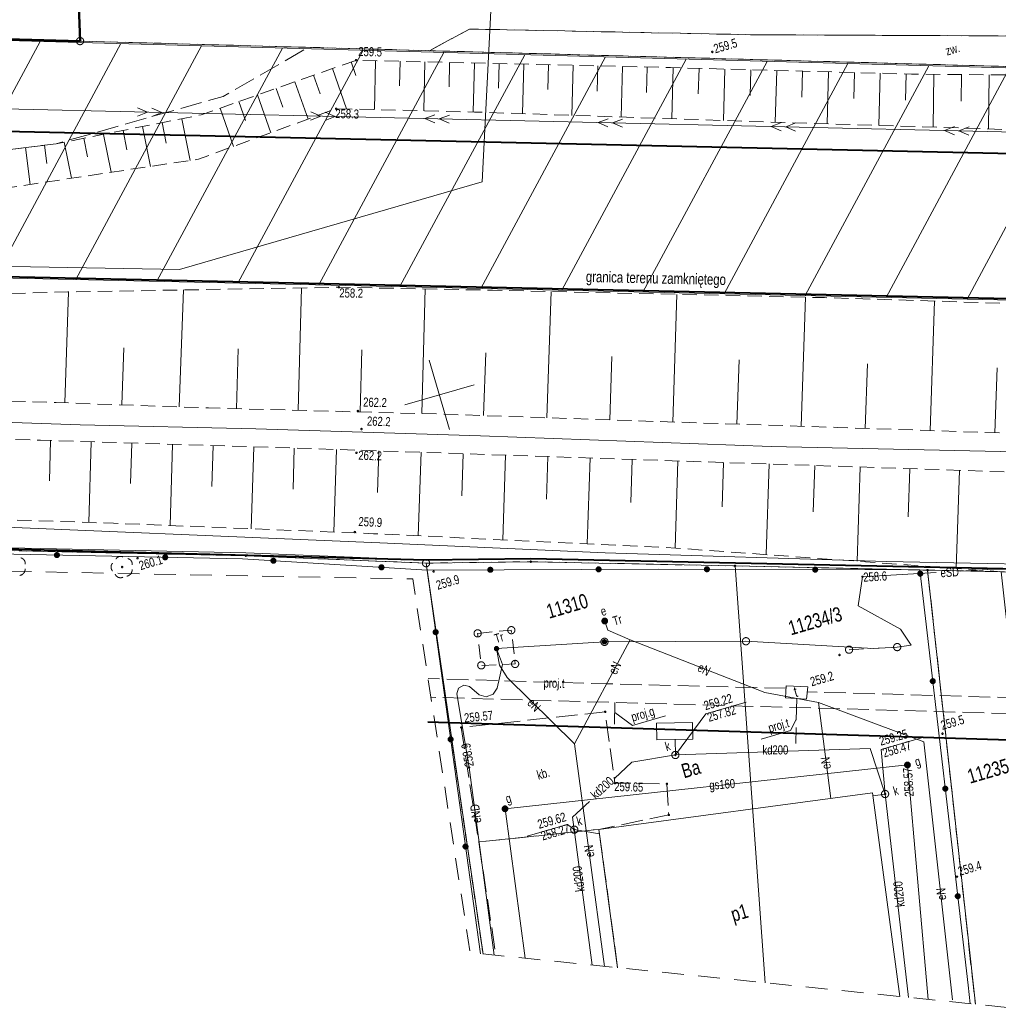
# Model space of a CAD drawing. Header units: millimetres. Extents: x -105537 to 2299296, y -162842 to 175608.
# Tile 28 of 42: x 68171 to 135949, y -88337 to -20116. Entities that reach past the tile are written whole.
import ezdxf
from ezdxf.xclip import XClip

# ---------------------------------------------------------------- set-up
doc = ezdxf.new("R2010")
doc.units = ezdxf.units.MM
doc.header["$MEASUREMENT"] = 0
doc.header["$XCLIPFRAME"] = 0
for name, pattern in [('1', [1500, 1000, -500]), ('1053', [2000, 1500, -500]), ('1054', [2000, 1500, -500]), ('2', [2000, 1500, -500]), ('2216', [2500, 1500, -1000]), ('2217', [2000, 1500, -500]), ('2218', [1000, 500, -500]), ('3820', [1500, 1000, -500])]:
    doc.linetypes.add(name, pattern=pattern)
doc.layers.add('A__!REF_RYSUNKI', color=7, linetype='Continuous')
for name, color, linetype, lineweight, true_color in [('A_TER_GRANICA_Nr_pióra__221', 7, 'Continuous', 50, 0xbcc01d), ('PZT_MPZP_Nr_pióra__226', 7, 'Continuous', 40, 0x59c9ff), ('Wadowice Wałowa mdcp500_2_teren_zamkniety_Nr_pióra__9', 7, 'Continuous', 18, 0xaaaaaa)]:
    doc.layers.add(name, color=color, linetype=linetype, lineweight=lineweight, true_color=true_color)
for name, color, linetype, lineweight in [('Skanowanie 2025-8-6 (1_19_18)_6_0_Nr_pióra__1', 7, 'Continuous', 13), ('Wadowice Wałowa mdcp500_2_EGB_Budynek_Nr_pióra__7', 7, 'Continuous', 18), ('Wadowice Wałowa mdcp500_2_EGB_DzialkaEwidencyjna_Nr_pióra__3', 3, 'Continuous', 18), ('Wadowice Wałowa mdcp500_2_EGB_KonturKlasyfikacyjny_Nr_pióra__86', 86, 'Continuous', 18), ('Wadowice Wałowa mdcp500_2_EGB_KonturUzytkuGruntowego_Nr_pióra__3', 3, 'Continuous', 18), ('Wadowice Wałowa mdcp500_2_EGB_PunktGraniczny_Nr_pióra__3', 3, 'Continuous', 18), ('Wadowice Wałowa mdcp500_2_GES_InneUrzadzeniaTowarzyszace_Nr_pióra__34', 34, 'Continuous', 18), ('Wadowice Wałowa mdcp500_2_GES_InneUrzadzeniaTowarzyszace_Nr_pióra__7', 7, 'Continuous', 18), ('Wadowice Wałowa mdcp500_2_GES_PrzewodElektroenergetyczny_Nr_pióra__1', 1, 'Continuous', 18), ('Wadowice Wałowa mdcp500_2_GES_PrzewodGazowy_Nr_pióra__56', 56, 'Continuous', 18), ('Wadowice Wałowa mdcp500_2_GES_PrzewodKanalizacyjny_Nr_pióra__34', 34, 'Continuous', 18), ('Wadowice Wałowa mdcp500_2_GES_PrzewodTelekomunikacyjny_Nr_pióra__30', 30, 'Continuous', 18), ('Wadowice Wałowa mdcp500_2_GES_Rzedna_Nr_pióra__1', 1, 'Continuous', 18), ('Wadowice Wałowa mdcp500_2_GES_Rzedna_Nr_pióra__34', 34, 'Continuous', 18), ('Wadowice Wałowa mdcp500_2_GES_Rzedna_Nr_pióra__56', 56, 'Continuous', 18), ('Wadowice Wałowa mdcp500_2_GES_UrzadzeniaSiecElektroenerge_Nr_pióra__1', 1, 'Continuous', 18), ('Wadowice Wałowa mdcp500_2_GES_UrzadzeniaSiecGazowa_Nr_pióra__56', 56, 'Continuous', 18), ('Wadowice Wałowa mdcp500_2_GES_UrzadzeniaSiecKanalizacyjna_Nr_pióra__34', 34, 'Continuous', 18), ('Wadowice Wałowa mdcp500_2_linie_mpzp_Nr_pióra__135', 135, 'Continuous', 18), ('Wadowice Wałowa mdcp500_2_OT_Komunikacja_Nr_pióra__7', 7, 'Continuous', 18), ('Wadowice Wałowa mdcp500_2_OT_Ogrodzenia_Nr_pióra__7', 7, 'Continuous', 18), ('Wadowice Wałowa mdcp500_2_OT_Rzedna_Nr_pióra__7', 7, 'Continuous', 18), ('Wadowice Wałowa mdcp500_2_OT_Skarpa_Nr_pióra__7', 7, 'Continuous', 18), ('Wadowice Wałowa mdcp500_2_OT_ZagospodarowanieTerenu_Nr_pióra__3', 3, 'Continuous', 18), ('Wadowice Wałowa mdcp500_2_siatka_Nr_pióra__7', 7, 'Continuous', 18), ('Wadowice Wałowa mdcp500_2_zakres_mapy_Nr_pióra__178', 178, 'Continuous', 18), ('Wadowice Wałowa mdcp500_2_zakres_pomiaru_Nr_pióra__6', 6, 'Continuous', 18)]:
    doc.layers.add(name, color=color, linetype=linetype, lineweight=lineweight)
doc.styles.add('STYL_AUTOMATYCZNY_7', font='arial.ttf', dxfattribs={"width": 0.75})
doc.linetypes.add('Linia zabudowy - nieprzekraczalna I WSC', pattern='A,0,[2,PAB.6.2 PROJEKT ZAGOSPODAROWANIA TERENU1.Shx,S=23.809524,R=0,X=0,Y=0.361417],-3000,0', length=3000)
picture_1 = doc.add_image_def('image3.tif', size_in_pixel=(927, 1028))

# ---------------------------------------------------------------- blocks, each defined once
blk = doc.blocks.new('Rysunek_3_6', base_point=(74918, -11386))
at = {"layer": 'Skanowanie 2025-8-6 (1_19_18)_6_0_Nr_pióra__1', "color": 7, "lineweight": 13}
image = blk.add_image(picture_1, insert=(19202, -83941), size_in_units=(39240, 43516), rotation=-73.75853, dxfattribs=at)
image.set_boundary_path([(-0.5, -0.5), (926.5, 1027.5)])
blk = doc.blocks.new('Rysunek_4_2', base_point=(-5551989123, -7375062639))
at = {"layer": 'Wadowice Wałowa mdcp500_2_EGB_Budynek_Nr_pióra__7', "color": 7, "linetype": 'Continuous', "lineweight": 18, "flags": 128}
blk.add_lwpolyline([(109583, -85803), (108293, -76216), (127244, -73695), (129134, -87798)], dxfattribs=at)
at = {"layer": 'Wadowice Wałowa mdcp500_2_EGB_DzialkaEwidencyjna_Nr_pióra__3', "color": 3, "linetype": 'Continuous', "lineweight": 18, "flags": 128}
for points in [[(211975, -29514), (208371, -27283), (194615, -27259), (185141, -4678), (183513, 20398), (181302, 20264), (171939, -24324), (72353, -21598), (55554, -21138), (-6866, -18678), (-45068, -17183), (-49613, -17103)], [(-36345, -54422), (-12252, -55608), (2117, -55662), (4736, -55680), (19636, -55735), (32635, -56093), (45189, -56425), (61981, -56752), (64130, -56834), (83823, -57253), (96316, -57770), (103566, -57668), (117714, -57963), (131048, -58255), (136151, -58362), (156546, -58795), (174626, -59184), (180337, -92590), (184921, -92806), (189724, -93167), (189917, -94000)], [(100260, -84852), (96316, -57770), (83823, -57253), (64130, -56834), (61981, -56752), (62250, -58229)], [(119802, -86846), (117714, -57963), (103566, -57668), (96316, -57770), (100260, -84852)], [(134359, -88331), (131048, -58255), (117714, -57963), (119802, -86846)], [(139534, -88859), (136151, -58362), (131048, -58255), (134359, -88331)]]:
    blk.add_lwpolyline(points, dxfattribs=at)
for points in [[(128375, -11861), (125144, -11709), (120249, -14072), (97767, -14018), (72069, -13723), (72353, -21598), (171939, -24324), (170510, -10658), (167689, -14167), (136867, -14231), (131646, -12220)], [(72353, -21598), (72069, -13723), (26261, -15975), (-6905, -14680), (-6866, -18678), (55554, -21138)]]:
    blk.add_lwpolyline(points, close=True, dxfattribs=at)
at = {"layer": 'Wadowice Wałowa mdcp500_2_EGB_KonturKlasyfikacyjny_Nr_pióra__86', "color": 86, "linetype": '2217', "lineweight": 18, "flags": 128}
for points in [[(83823, -57253), (64130, -56834)], [(96316, -57770), (83823, -57253)], [(100262, -84852), (96316, -57770)], [(136151, -58362), (131048, -58255)], [(131048, -58255), (134359, -88331)]]:
    blk.add_lwpolyline(points, dxfattribs=at)
at = {"layer": 'Wadowice Wałowa mdcp500_2_EGB_KonturUzytkuGruntowego_Nr_pióra__3', "color": 3, "linetype": '2218', "lineweight": 18, "flags": 128}
for points in [[(72353, -21598), (72069, -13723)], [(72353, -21598), (55554, -21138)], [(171939, -24324), (72353, -21598)], [(64130, -56834), (83823, -57253)], [(83823, -57253), (96316, -57770)], [(96316, -57770), (103566, -57668)], [(96316, -57770), (100262, -84852)], [(103566, -57668), (117714, -57963)], [(117714, -57963), (131048, -58255)], [(131048, -58255), (136151, -58362)], [(131048, -58255), (134359, -88331)]]:
    blk.add_lwpolyline(points, dxfattribs=at)
at = {"layer": 'Wadowice Wałowa mdcp500_2_EGB_PunktGraniczny_Nr_pióra__3', "color": 3, "linetype": 'Continuous', "lineweight": 18}
for centre, radius in [((72353, -21598), 250), ((83823, -57253), 50), ((83823, -57253), 45), ((83823, -57253), 40), ((83823, -57253), 35), ((83823, -57253), 30), ((83823, -57253), 25), ((83823, -57253), 20), ((83823, -57253), 15), ((83823, -57253), 10), ((83823, -57253), 5), ((96316, -57770), 250), ((103566, -57668), 50), ((103566, -57668), 45), ((103566, -57668), 40), ((103566, -57668), 35), ((103566, -57668), 30), ((103566, -57668), 25), ((103566, -57668), 20), ((103566, -57668), 15), ((103566, -57668), 10), ((103566, -57668), 5), ((117714, -57963), 50), ((117714, -57963), 45), ((117714, -57963), 40), ((117714, -57963), 35), ((117714, -57963), 30), ((117714, -57963), 25), ((117714, -57963), 20), ((117714, -57963), 15), ((117714, -57963), 10), ((117714, -57963), 5), ((131048, -58255), 50), ((131048, -58255), 45), ((131048, -58255), 40), ((131048, -58255), 35), ((131048, -58255), 30), ((131048, -58255), 25), ((131048, -58255), 20), ((131048, -58255), 15), ((131048, -58255), 10), ((131048, -58255), 5)]:
    blk.add_circle(centre, radius, dxfattribs=at)
at = {"layer": 'Wadowice Wałowa mdcp500_2_GES_InneUrzadzeniaTowarzyszace_Nr_pióra__34', "color": 34, "linetype": 'Continuous', "lineweight": 18, "flags": 128}
blk.add_lwpolyline([(112277, -68868), (112299, -70018), (114792, -69959), (114772, -68819)], close=True, dxfattribs=at)
at = {"layer": 'Wadowice Wałowa mdcp500_2_GES_InneUrzadzeniaTowarzyszace_Nr_pióra__7', "color": 7, "linetype": '1', "lineweight": 18, "flags": 128}
blk.add_lwpolyline([(99889, -62634), (102220, -62414), (102485, -64753), (100139, -64853)], close=True, dxfattribs=at)
blk.add_lwpolyline([(125612, -63765), (128945, -63586)], dxfattribs=at)
at = {"layer": 'Wadowice Wałowa mdcp500_2_GES_InneUrzadzeniaTowarzyszace_Nr_pióra__7', "color": 7, "linetype": 'Continuous', "lineweight": 18, "flags": 128}
blk.add_lwpolyline([(121218, -67097), (122676, -67203), (122747, -66339), (121259, -66273)], close=True, dxfattribs=at)
at = {"layer": 'Wadowice Wałowa mdcp500_2_GES_InneUrzadzeniaTowarzyszace_Nr_pióra__7', "color": 7, "linetype": 'Continuous', "lineweight": 18}
for centre in [(99889, -62634), (99889, -62634), (102220, -62414), (102220, -62414), (108673, -63221), (118473, -63179), (128945, -63586), (125612, -63765), (100139, -64853), (100139, -64853), (102485, -64753), (102485, -64753)]:
    blk.add_circle(centre, 250, dxfattribs=at)
at = {"layer": 'Wadowice Wałowa mdcp500_2_GES_PrzewodElektroenergetyczny_Nr_pióra__1', "color": 1, "linetype": 'Continuous', "lineweight": 18}
for p, q in [((77020, -26524), (76320, -26795)), ((77020, -26524), (76333, -26221)), ((78019, -26547), (77320, -26818)), ((78019, -26547), (77333, -26244)), ((89016, -26801), (88330, -26498)), ((90016, -26824), (89330, -26521)), ((89016, -26801), (88317, -27072)), ((90016, -26824), (89317, -27095)), ((96230, -26967), (96930, -26696)), ((96230, -26967), (96916, -27270)), ((97230, -26990), (97929, -26719)), ((97230, -26990), (97916, -27293)), ((108227, -27244), (108926, -26973)), ((108227, -27244), (108913, -27547)), ((109227, -27267), (109926, -26996)), ((109227, -27267), (109913, -27570)), ((120224, -27520), (120923, -27249)), ((121224, -27543), (121923, -27273)), ((120224, -27520), (120910, -27823)), ((121224, -27543), (121910, -27846)), ((132221, -27797), (132920, -27526)), ((132221, -27797), (132907, -28100)), ((133220, -27820), (133920, -27549)), ((133220, -27820), (133907, -28123))]:
    blk.add_line(p, q, dxfattribs=at)
at = {"layer": 'Wadowice Wałowa mdcp500_2_GES_PrzewodElektroenergetyczny_Nr_pióra__1', "color": 1, "linetype": 'Continuous', "lineweight": 18, "flags": 128}
for points in [[(163212, -28512), (23034, -25279)], [(133332, -58316), (135579, -58185), (143707, -58379), (150082, -57949), (160491, -58823), (160550, -59024), (160679, -59466), (161085, -59681), (161521, -59533), (161724, -59120), (161842, -58669), (161944, -49578), (162029, -40574), (161785, -31084), (163275, -30692), (166044, -30937), (166420, -30869), (166708, -30608), (166798, -30238), (166670, -29869), (165490, -28713), (163212, -28512)], [(127283, -63674), (128945, -63586), (129925, -63446), (129176, -62342), (126250, -60736), (126546, -58712), (131651, -58414)], [(110445, -63080), (108897, -62416), (108691, -61779)], [(101197, -63691), (108683, -63218)], [(106596, -70284), (110445, -63080)], [(127283, -63674), (118473, -63179), (108683, -63218)], [(110445, -63080), (119780, -66735), (123503, -67431)], [(101036, -84931), (99295, -71931), (98444, -66826), (98566, -66426), (98923, -66218), (99334, -66306), (99995, -66895), (100483, -67034), (100961, -66853), (101246, -66436), (101601, -64792), (101197, -63691)], [(106596, -70284), (101927, -65697), (101409, -64848), (101197, -63691)], [(123503, -67431), (124346, -74081)], [(123503, -67431), (130794, -70151), (132784, -88028)], [(106596, -70284), (108672, -85710)]]:
    blk.add_lwpolyline(points, dxfattribs=at)
at = {"layer": 'Wadowice Wałowa mdcp500_2_GES_PrzewodGazowy_Nr_pióra__56', "color": 56, "linetype": '2', "lineweight": 18, "flags": 128}
for points in [[(173661, -92341), (169319, -69104), (96653, -67066)], [(109399, -67426), (109374, -69131)]]:
    blk.add_lwpolyline(points, dxfattribs=at)
at = {"layer": 'Wadowice Wałowa mdcp500_2_GES_PrzewodGazowy_Nr_pióra__56', "color": 56, "linetype": 'Continuous', "lineweight": 18, "flags": 128}
for points in [[(109389, -68116), (110620, -69023), (112906, -68357)], [(103177, -85150), (101784, -74789), (129657, -71753), (131080, -87996)]]:
    blk.add_lwpolyline(points, dxfattribs=at)
at = {"layer": 'Wadowice Wałowa mdcp500_2_GES_PrzewodKanalizacyjny_Nr_pióra__34', "color": 34, "linetype": 'Continuous', "lineweight": 18, "flags": 128}
for points in [[(113582, -71061), (113572, -69991)], [(128108, -73766), (127084, -70607), (113582, -71061)], [(113582, -71061), (110572, -71563), (109362, -72680)], [(107629, -74280), (106452, -75367), (106580, -76236)], [(128108, -73766), (127271, -73895)], [(129719, -87858), (128108, -73766)], [(106580, -76236), (108338, -76515)], [(106580, -76236), (107817, -85623)]]:
    blk.add_lwpolyline(points, dxfattribs=at)
at = {"layer": 'Wadowice Wałowa mdcp500_2_GES_PrzewodTelekomunikacyjny_Nr_pióra__30', "color": 30, "linetype": 'Continuous', "lineweight": 18, "flags": 128}
for points in [[(173101, -58347), (165736, -58305), (156902, -58087), (150063, -57600), (144561, -57985), (128185, -57652), (108729, -57049), (93116, -56369), (62280, -55061), (55311, -55310), (44508, -55624), (26221, -54670), (6921, -53741), (-8734, -53167), (-9837, -52957), (-36892, -52884)], [(121958, -68600), (121565, -69365), (119533, -69957)]]:
    blk.add_lwpolyline(points, dxfattribs=at)
at = {"layer": 'Wadowice Wałowa mdcp500_2_GES_PrzewodTelekomunikacyjny_Nr_pióra__30', "color": 30, "linetype": '2', "lineweight": 18, "flags": 128}
for points in [[(121246, -66443), (108803, -66131), (96454, -65768)], [(171323, -68510), (163418, -68334), (160242, -67728), (137143, -67093), (122715, -66692)], [(121985, -67155), (121932, -70264)]]:
    blk.add_lwpolyline(points, dxfattribs=at)
at = {"layer": 'Wadowice Wałowa mdcp500_2_GES_Rzedna_Nr_pióra__1', "color": 1, "linetype": 'Continuous', "lineweight": 18}
for centre in [(126546, -58712), (99295, -71931)]:
    blk.add_circle(centre, 50, dxfattribs=at)
at = {"layer": 'Wadowice Wałowa mdcp500_2_GES_Rzedna_Nr_pióra__34', "color": 34, "linetype": 'Continuous', "lineweight": 18, "flags": 128}
for points in [[(113582, -71061), (115691, -68218), (118485, -67404)], [(128108, -73766), (127833, -70679), (130628, -69865)], [(106580, -76236), (106110, -75873), (103315, -76687)]]:
    blk.add_lwpolyline(points, dxfattribs=at)
at = {"layer": 'Wadowice Wałowa mdcp500_2_GES_Rzedna_Nr_pióra__34', "color": 34, "linetype": 'Continuous', "lineweight": 18}
for centre in [(113582, -71061), (128108, -73766), (106580, -76236)]:
    blk.add_circle(centre, 50, dxfattribs=at)
at = {"layer": 'Wadowice Wałowa mdcp500_2_GES_Rzedna_Nr_pióra__56', "color": 56, "linetype": 'Continuous', "lineweight": 18}
blk.add_circle((129657, -71753), 50, dxfattribs=at)
at = {"layer": 'Wadowice Wałowa mdcp500_2_GES_UrzadzeniaSiecElektroenerge_Nr_pióra__1', "color": 1, "linetype": 'Continuous', "lineweight": 18}
for centre, radius in [((108691, -61779), 200), ((108691, -61779), 180), ((108691, -61779), 160), ((108691, -61779), 140), ((108691, -61779), 120), ((108691, -61779), 100), ((108691, -61779), 80), ((108691, -61779), 60), ((108691, -61779), 40), ((108691, -61779), 20), ((108673, -63221), 150), ((108673, -63221), 135), ((108673, -63221), 120), ((108673, -63221), 105), ((108673, -63221), 90), ((108673, -63221), 75), ((108673, -63221), 60), ((108673, -63221), 45), ((108673, -63221), 30), ((108673, -63221), 15), ((101197, -63691), 150), ((101197, -63691), 135), ((101197, -63691), 120), ((101197, -63691), 105), ((101197, -63691), 90), ((101197, -63691), 75), ((101197, -63691), 60), ((101197, -63691), 45), ((101197, -63691), 30), ((101197, -63691), 15)]:
    blk.add_circle(centre, radius, dxfattribs=at)
at = {"layer": 'Wadowice Wałowa mdcp500_2_GES_UrzadzeniaSiecGazowa_Nr_pióra__56', "color": 56, "linetype": 'Continuous', "lineweight": 18}
for centre, radius in [((129657, -71753), 200), ((129657, -71753), 180), ((129657, -71753), 160), ((129657, -71753), 140), ((129657, -71753), 120), ((129657, -71753), 100), ((129657, -71753), 80), ((129657, -71753), 60), ((129657, -71753), 40), ((129657, -71753), 20), ((101784, -74789), 200), ((101784, -74789), 180), ((101784, -74789), 160), ((101784, -74789), 140), ((101784, -74789), 120), ((101784, -74789), 100), ((101784, -74789), 80), ((101784, -74789), 60), ((101784, -74789), 40), ((101784, -74789), 20)]:
    blk.add_circle(centre, radius, dxfattribs=at)
at = {"layer": 'Wadowice Wałowa mdcp500_2_GES_UrzadzeniaSiecKanalizacyjna_Nr_pióra__34', "color": 34, "linetype": 'Continuous', "lineweight": 18}
for centre in [(113582, -71061), (128108, -73766), (106580, -76236)]:
    blk.add_circle(centre, 250, dxfattribs=at)
at = {"layer": 'Wadowice Wałowa mdcp500_2_linie_mpzp_Nr_pióra__135', "color": 135, "linetype": 'Continuous', "lineweight": 18, "flags": 128}
for points in [[(-36429, -17520), (-36210, -35636), (171459, -40206), (174429, -59217), (180140, -92623)], [(174391, -58979), (156550, -58595), (136155, -58162), (131052, -58055), (117718, -57763), (103567, -57468), (96318, -57570), (83829, -57053), (64135, -56634), (61987, -56552), (45194, -56225), (32641, -55893), (19639, -55535), (4737, -55480), (2118, -55462), (-12246, -55408), (-36338, -54213)]]:
    blk.add_lwpolyline(points, dxfattribs=at)
at = {"layer": 'Wadowice Wałowa mdcp500_2_OT_Komunikacja_Nr_pióra__7', "color": 7, "linetype": '1053', "lineweight": 18, "flags": 128}
blk.add_lwpolyline([(13131, -22175), (23385, -22479), (29563, -22877), (36561, -23265), (48311, -29029), (51424, -29059), (61616, -29830), (70697, -28715), (82260, -25430), (88165, -22033), (96565, -22263), (99315, -20764), (118782, -21155), (145932, -21287), (162549, -20873), (166835, -22249), (168061, -22808), (165970, -15345), (165136, -15307), (165064, -16026), (145512, -15983), (132035, -15878), (123611, -15957), (119031, -16218), (99755, -15907), (90515, -15620), (72846, -15497), (71960, -13672)], dxfattribs=at)
at = {"layer": 'Wadowice Wałowa mdcp500_2_OT_Komunikacja_Nr_pióra__7', "color": 7, "linetype": '1054', "lineweight": 18, "flags": 128}
for points in [[(145932, -21287), (118782, -21155), (99315, -20764), (96565, -22263), (148296, -23681), (154034, -22603), (168061, -22808), (166835, -22249), (162549, -20873)], [(98756, -69151), (99965, -77090), (108293, -76216), (113126, -75214), (112999, -73064), (109400, -73008), (108722, -68071)]]:
    blk.add_lwpolyline(points, close=True, dxfattribs=at)
at = {"layer": 'Wadowice Wałowa mdcp500_2_OT_Komunikacja_Nr_pióra__7', "color": 7, "linetype": 'Continuous', "lineweight": 18, "flags": 128}
blk.add_lwpolyline([(213777, -52481), (195356, -51614), (185038, -51339), (176434, -50981), (161808, -50648), (152006, -50577), (136100, -50034), (120218, -49682), (100081, -48955), (84530, -48454), (72369, -48185), (55571, -47620), (43016, -47247), (33436, -46934), (23815, -46695), (9954, -46275), (-5255, -45873), (-20553, -45382), (-36719, -44915), (-39766, -44799)], dxfattribs=at)
at = {"layer": 'Wadowice Wałowa mdcp500_2_OT_Komunikacja_Nr_pióra__7', "color": 7, "linetype": '1054', "lineweight": 18, "flags": 128}
for points in [[(109584, -85803), (109074, -82009), (108696, -79244), (108293, -76216), (99965, -77090)], [(99965, -77090), (101150, -84943)]]:
    blk.add_lwpolyline(points, dxfattribs=at)
at = {"layer": 'Wadowice Wałowa mdcp500_2_OT_Ogrodzenia_Nr_pióra__7', "color": 7, "linetype": 'Continuous', "lineweight": 18, "flags": 128}
for points in [[(100081, -84834), (96383, -58250), (83596, -57476), (62084, -57034), (45285, -56825), (32635, -56093), (4070, -56467)], [(134011, -88295), (133861, -87006), (130513, -58244), (112392, -58180), (96383, -58250)]]:
    blk.add_lwpolyline(points, dxfattribs=at)
at = {"layer": 'Wadowice Wałowa mdcp500_2_OT_Ogrodzenia_Nr_pióra__7', "color": 7, "linetype": 'Continuous', "lineweight": 18}
for centre, radius in [((70748, -57212), 175), ((70748, -57212), 158), ((70748, -57212), 140), ((70748, -57212), 122), ((70748, -57212), 105), ((70748, -57212), 87.5), ((70748, -57212), 70), ((70748, -57212), 52.5), ((70748, -57212), 35), ((78247, -57366), 175), ((78247, -57366), 158), ((78247, -57366), 140), ((78247, -57366), 122), ((78247, -57366), 105), ((78247, -57366), 87.5), ((78247, -57366), 70), ((78247, -57366), 52.5), ((78247, -57366), 35), ((85742, -57606), 175), ((85742, -57606), 158), ((85742, -57606), 140), ((85742, -57606), 122), ((85742, -57606), 105), ((85742, -57606), 87.5), ((85742, -57606), 70), ((85742, -57606), 52.5), ((85742, -57606), 35), ((93228, -58059), 175), ((93228, -58059), 158), ((93228, -58059), 140), ((93228, -58059), 122), ((93228, -58059), 105), ((93228, -58059), 87.5), ((93228, -58059), 70), ((93228, -58059), 52.5), ((93228, -58059), 35), ((100768, -58231), 175), ((100768, -58231), 158), ((100768, -58231), 140), ((100768, -58231), 122), ((100768, -58231), 105), ((100768, -58231), 87.5), ((100768, -58231), 70), ((100768, -58231), 52.5), ((100768, -58231), 35), ((108268, -58198), 175), ((108268, -58198), 158), ((108268, -58198), 140), ((108268, -58198), 122), ((108268, -58198), 105), ((108268, -58198), 87.5), ((108268, -58198), 70), ((108268, -58198), 52.5), ((108268, -58198), 35), ((115767, -58192), 175), ((115767, -58192), 158), ((115767, -58192), 140), ((115767, -58192), 122), ((115767, -58192), 105), ((115767, -58192), 87.5), ((115767, -58192), 70), ((115767, -58192), 52.5), ((115767, -58192), 35), ((123267, -58218), 175), ((123267, -58218), 158), ((123267, -58218), 140), ((123267, -58218), 122), ((123267, -58218), 105), ((123267, -58218), 87.5), ((123267, -58218), 70), ((123267, -58218), 52.5), ((123267, -58218), 35), ((130543, -58497), 175), ((130543, -58497), 158), ((130543, -58497), 140), ((130543, -58497), 122), ((130543, -58497), 105), ((130543, -58497), 87.5), ((130543, -58497), 70), ((130543, -58497), 52.5), ((130543, -58497), 35), ((96981, -62548), 175), ((96981, -62548), 158), ((96981, -62548), 140), ((96981, -62548), 122), ((96981, -62548), 105), ((96981, -62548), 87.5), ((96981, -62548), 70), ((96981, -62548), 52.5), ((96981, -62548), 35), ((131410, -65946), 175), ((131410, -65946), 158), ((131410, -65946), 140), ((131410, -65946), 122), ((131410, -65946), 105), ((131410, -65946), 87.5), ((131410, -65946), 70), ((131410, -65946), 52.5), ((131410, -65946), 35), ((98014, -69977), 175), ((98014, -69977), 158), ((98014, -69977), 140), ((98014, -69977), 122), ((98014, -69977), 105), ((98014, -69977), 87.5), ((98014, -69977), 70), ((98014, -69977), 52.5), ((98014, -69977), 35), ((132277, -73396), 175), ((132277, -73396), 158), ((132277, -73396), 140), ((132277, -73396), 122), ((132277, -73396), 105), ((132277, -73396), 87.5), ((132277, -73396), 70), ((132277, -73396), 52.5), ((132277, -73396), 35), ((99048, -77405), 175), ((99048, -77405), 158), ((99048, -77405), 140), ((99048, -77405), 122), ((99048, -77405), 105), ((99048, -77405), 87.5), ((99048, -77405), 70), ((99048, -77405), 52.5), ((99048, -77405), 35), ((133144, -80846), 175), ((133144, -80846), 158), ((133144, -80846), 140), ((133144, -80846), 122), ((133144, -80846), 105), ((133144, -80846), 87.5), ((133144, -80846), 70), ((133144, -80846), 52.5), ((133144, -80846), 35)]:
    blk.add_circle(centre, radius, dxfattribs=at)
at = {"layer": 'Wadowice Wałowa mdcp500_2_OT_Rzedna_Nr_pióra__7', "color": 7, "linetype": 'Continuous', "lineweight": 18}
for centre in [(116141, -22351), (91467, -22925), (90091, -26284), (90279, -38655), (91599, -47228), (91849, -48478), (91495, -50123), (91376, -55615), (76332, -57425), (96838, -58347), (124958, -64133), (108722, -68071), (98756, -69151), (132088, -69586), (109400, -73008), (112999, -73064), (113126, -75214), (133089, -79492)]:
    blk.add_circle(centre, 50, dxfattribs=at)
at = {"layer": 'Wadowice Wałowa mdcp500_2_OT_Skarpa_Nr_pióra__7', "color": 7, "linetype": '3820', "lineweight": 18, "flags": 128}
for points in [[(180951, -49717), (181005, -45504), (179460, -36267), (178916, -32291), (172816, -26225), (168159, -24217), (147257, -24046), (129930, -23886), (113248, -23434), (91467, -22925), (80746, -26705), (70697, -28715), (61616, -29830), (44992, -30433), (29563, -22877), (23385, -22479), (13131, -22175), (-10262, -21678), (-25279, -21938), (-45465, -28769)], [(-44754, -30769), (-35383, -27871), (-25154, -24724), (-5885, -25371), (11131, -25643), (20652, -25827), (29267, -26046), (44462, -35264), (64272, -32222), (80558, -29780), (90091, -26284), (99677, -26512), (117762, -27129), (138335, -27781), (156939, -28787), (168429, -29221), (171541, -31502), (173273, -38413), (173469, -42304)], [(173469, -42304), (156250, -40758), (142423, -39953), (123922, -39374), (100910, -38860), (90279, -38655), (71500, -38980), (48852, -39610), (31477, -40068), (24078, -40234), (19896, -39035), (-3772, -37233), (-12330, -36425), (-34831, -35699), (-43112, -35387)], [(-40381, -43070), (-36277, -43213), (-18528, -43646), (-4925, -44110), (4484, -44410), (17288, -44920), (34842, -45576), (49579, -46002), (70691, -46642), (81237, -47018), (97243, -47438), (110510, -47896), (124803, -48367), (140277, -48890), (161023, -49242), (176270, -49487), (180951, -49717)], [(-36979, -52637), (-28157, -52638), (-14173, -52658), (1769, -52930), (16515, -53207), (34086, -53494), (45571, -53981), (61839, -54585), (74668, -55004), (92669, -55728), (113625, -56727), (136151, -58362), (156546, -58795), (174626, -59184), (179231, -59936), (180980, -67978), (181102, -70400), (185855, -68589), (183294, -57294), (182271, -53103), (166273, -52535), (150777, -51935), (129096, -51199), (112826, -50658), (88600, -49841), (69610, -49259), (49727, -48656), (35626, -48160), (16124, -47863), (402, -47558), (-22148, -47023), (-37460, -46589), (-39148, -46537)]]:
    blk.add_lwpolyline(points, dxfattribs=at)
at = {"layer": 'Wadowice Wałowa mdcp500_2_OT_Skarpa_Nr_pióra__7', "color": 7, "linetype": 'Continuous', "lineweight": 18, "flags": 128}
for points in [[(91126, -23045), (91454, -23975)], [(92816, -22957), (92737, -26347)], [(94527, -22997), (94487, -24692)], [(96237, -23037), (96158, -26428)], [(97948, -23076), (97908, -24773)], [(99659, -23116), (99579, -26510)], [(101369, -23156), (101329, -24862)], [(89829, -23503), (90815, -26301)], [(103080, -23196), (103000, -26625)], [(104790, -23236), (104750, -24960)], [(106501, -23276), (106420, -26742)], [(108212, -23316), (108171, -25058)], [(109922, -23356), (109840, -26859)], [(111633, -23396), (111592, -25156)], [(113426, -23438), (113330, -26978)], [(115220, -23487), (115172, -25263)], [(117014, -23536), (116917, -27100)], [(118807, -23584), (118759, -25371)], [(120601, -23633), (120504, -27216)], [(122394, -23682), (122346, -25477)], [(124188, -23730), (124090, -27329)], [(125982, -23779), (125933, -25582)], [(127775, -23827), (127677, -27443)], [(129569, -23876), (129520, -25688)], [(87234, -24418), (88143, -26998)], [(88531, -23960), (88983, -25242)], [(131482, -23900), (131448, -27562)], [(133395, -23918), (133378, -25770)], [(135308, -23936), (135274, -27684)], [(85936, -24875), (86394, -26173)], [(83341, -25790), (83805, -27104)], [(84639, -25332), (85560, -27946)], [(82044, -26247), (82977, -28893)], [(78040, -27246), (78323, -28659)], [(79397, -26974), (79976, -29867)], [(75327, -27789), (75596, -29136)], [(76684, -27517), (77236, -30278)], [(71256, -28603), (71755, -31100)], [(72613, -28332), (72869, -29613)], [(73970, -28060), (74496, -30689)], [(68580, -28975), (68893, -31529)], [(69889, -28814), (70044, -30074)], [(79219, -46946), (79508, -38842)], [(87465, -47181), (87688, -38700)], [(96024, -47406), (96250, -38770)], [(71287, -46664), (71561, -38979)], [(104669, -47694), (104970, -38951)], [(113403, -47991), (113695, -39146)], [(122293, -48284), (122588, -39344)], [(131226, -48584), (131529, -39612)], [(75253, -46805), (75394, -42858)], [(83186, -47069), (83295, -42922)], [(91744, -47294), (91857, -42991)], [(100302, -47543), (100452, -43199)], [(109036, -47845), (109188, -43446)], [(117848, -48138), (117995, -43691)], [(126738, -48432), (126890, -43952)], [(135714, -48736), (135865, -44244)], [(70315, -49281), (70230, -52069)], [(73128, -49367), (72957, -54948)], [(75941, -49453), (75855, -52251)], [(78753, -49540), (78581, -55161)], [(81566, -49626), (81479, -52450)], [(84378, -49712), (84204, -55387)], [(87191, -49798), (87104, -52649)], [(90117, -49892), (89924, -55618)], [(93043, -49991), (92946, -52864)], [(95969, -50090), (95774, -55876)], [(98896, -50188), (98797, -53102)], [(101822, -50287), (101624, -56155)], [(104748, -50386), (104648, -53340)], [(107674, -50484), (107474, -56434)], [(110600, -50583), (110499, -53578)], [(113758, -50689), (113558, -56724)], [(116916, -50794), (116813, -53873)], [(120074, -50899), (119865, -57180)], [(123231, -51004), (123125, -54206)], [(126389, -51109), (126172, -57638)], [(129824, -51224), (129711, -54555)], [(133259, -51340), (133029, -58135)]]:
    blk.add_lwpolyline(points, dxfattribs=at)
at = {"layer": 'Wadowice Wałowa mdcp500_2_OT_ZagospodarowanieTerenu_Nr_pióra__3', "color": 3, "linetype": 'Continuous', "lineweight": 18}
blk.add_circle((75261, -58039), 50, dxfattribs=at)
for centre, radius, start, end in [((75163, -57703), 400, 66.35547, 146.12747), ((68159, -57796), 400, 353.12598, 76.39331), ((74897, -58041), 400, 136.08963, 219.76096), ((75569, -57845), 400, 353.12598, 76.39331), ((68120, -58198), 425, 278.8874, 5.87039), ((75153, -58383), 400, 203.71847, 294.72031), ((75530, -58247), 425, 278.8874, 5.87039)]:
    blk.add_arc(centre, radius, start, end, dxfattribs=at)
at = {"layer": 'Wadowice Wałowa mdcp500_2_siatka_Nr_pióra__7', "color": 7, "linetype": 'Continuous', "lineweight": 18}
blk.add_line((97240, -46106), (97240, -46106), dxfattribs=at)
at = {"layer": 'Wadowice Wałowa mdcp500_2_siatka_Nr_pióra__7', "color": 7, "linetype": 'Continuous', "lineweight": 18, "flags": 128}
for points in [[(97939, -48506), (96541, -43705)], [(94840, -46805), (99641, -45406)]]:
    blk.add_lwpolyline(points, dxfattribs=at)
at = {"layer": 'Wadowice Wałowa mdcp500_2_teren_zamkniety_Nr_pióra__9', "color": 253, "linetype": 'Continuous', "lineweight": 18, "true_color": 0xaaaaaa, "flags": 128}
blk.add_lwpolyline([(-36212, -35736), (-35614, -17653), (-6869, -18778), (55550, -21238), (72350, -21698), (171906, -24423), (172155, -24600), (171556, -40308)], close=True, dxfattribs=at)
for points in [[(69577, -21622), (60836, -37871)], [(75172, -21775), (66447, -37995)], [(80768, -21929), (72059, -38118)], [(86363, -22082), (77670, -38242)], [(91959, -22235), (83282, -38365)], [(97555, -22388), (88893, -38489)], [(103150, -22541), (94505, -38612)], [(108746, -22694), (100116, -38736)], [(114341, -22847), (105728, -38859)], [(119937, -23001), (111339, -38983)], [(125532, -23154), (116951, -39106)], [(131128, -23307), (122562, -39230)], [(136723, -23460), (128174, -39353)], [(142319, -23613), (133785, -39476)]]:
    blk.add_lwpolyline(points, dxfattribs=at)
at = {"layer": 'Wadowice Wałowa mdcp500_2_zakres_mapy_Nr_pióra__178', "color": 178, "linetype": '2216', "lineweight": 18, "flags": 128}
blk.add_lwpolyline([(-40483, 56408), (-5213, 67491), (39821, 70990), (82874, 71190), (110281, 22047), (166247, 18451), (167791, 23267), (190180, 23749), (210929, -16171), (215662, -76514), (204751, -90911), (192280, -94240), (99368, -84761), (95395, -58866), (-13644, -56772), (-14810, -56089), (-36248, -54694), (-51798, -10956), (-46825, 27703)], close=True, dxfattribs=at)
at = {"layer": 'Wadowice Wałowa mdcp500_2_zakres_pomiaru_Nr_pióra__6', "color": 6, "linetype": 'Continuous', "lineweight": 18, "flags": 128}
blk.add_lwpolyline([(-36180, 34746), (4114, 60748), (44966, 61815), (60249, 60296), (102129, 6512), (100199, -31350), (79246, -37422), (-27808, -35505), (-36756, -10950)], close=True, dxfattribs=at)
at = {"layer": 'Wadowice Wałowa mdcp500_2_EGB_Budynek_Nr_pióra__7', "color": 7, "linetype": 'Continuous', "lineweight": 18, "insert": (117321, -81665), "char_height": 1000, "attachment_point": 1, "rotation": 16.24147, "style": 'STYL_AUTOMATYCZNY_7'}
blk.add_mtext('\\A1;{\\pql;\\fArial|b0|i0|c238|p0;\\W0.750000;p1}', dxfattribs=at)
at = {"layer": 'Wadowice Wałowa mdcp500_2_EGB_DzialkaEwidencyjna_Nr_pióra__3', "color": 3, "linetype": 'Continuous', "lineweight": 18, "char_height": 1000, "attachment_point": 4, "rotation": 16.24147, "style": 'STYL_AUTOMATYCZNY_7'}
for s, insert in [('\\A1;{\\pql;\\fArial|b0|i0|c238|p0;\\W0.750000;11310}', (104694, -61153)), ('\\A1;{\\pql;\\fArial|b0|i0|c238|p0;\\W0.750000;11234/3}', (121444, -62309)), ('\\A1;{\\pql;\\fArial|b0|i0|c238|p0;\\W0.750000;11235}', (133850, -72583))]:
    blk.add_mtext(s, dxfattribs=dict(at, insert=insert))
at = {"layer": 'Wadowice Wałowa mdcp500_2_EGB_KonturUzytkuGruntowego_Nr_pióra__3', "color": 3, "linetype": 'Continuous', "lineweight": 18, "insert": (114183, -72700), "char_height": 1000, "attachment_point": 7, "rotation": 16.24147, "style": 'STYL_AUTOMATYCZNY_7'}
blk.add_mtext('\\A1;{\\pql;\\fArial|b0|i0|c238|p0;\\W0.750000;Ba}', dxfattribs=at)
at = {"layer": 'Wadowice Wałowa mdcp500_2_GES_InneUrzadzeniaTowarzyszace_Nr_pióra__7', "color": 7, "linetype": 'Continuous', "lineweight": 18, "insert": (121913, -67076), "char_height": 750, "attachment_point": 7, "rotation": 16.24147, "style": 'STYL_AUTOMATYCZNY_7'}
blk.add_mtext('\\A1;{\\pql;\\fArial|b0|i0|c238|p0;\\W0.750000;t}', dxfattribs=at)
at = {"layer": 'Wadowice Wałowa mdcp500_2_GES_PrzewodElektroenergetyczny_Nr_pióra__1', "color": 1, "linetype": 'Continuous', "lineweight": 18, "char_height": 625, "attachment_point": 4, "style": 'STYL_AUTOMATYCZNY_7'}
for s, insert, rotation in [('\\A1;{\\pql;\\fArial|b0|i0|c238|p0;\\W0.750000;eSD}', (131947, -58439), 3.29707), ('\\A1;{\\pql;\\fArial|b0|i0|c238|p0;\\W0.750000;eN}', (109206, -65410), 63.74417), ('\\A1;{\\pql;\\fArial|b0|i0|c238|p0;\\W0.750000;eN}', (115201, -64937), 332.33567), ('\\A1;{\\pql;\\fArial|b0|i0|c238|p0;\\W0.750000;eN}', (103499, -67297), 314.31727), ('\\A1;{\\pql;\\fArial|b0|i0|c238|p0;\\W0.750000;eN}', (124052, -72036), 96.83277), ('\\A1;{\\pql;\\fArial|b0|i0|c238|p0;\\W0.750000;eND}', (99843, -75773), 97.48257), ('\\A1;{\\pql;\\fArial|b0|i0|c238|p0;\\W0.750000;eN}', (107671, -78136), 97.47667), ('\\A1;{\\pql;\\fArial|b0|i0|c238|p0;\\W0.750000;eN}', (132036, -81113), 94.34277)]:
    blk.add_mtext(s, dxfattribs=dict(at, insert=insert, rotation=rotation))
at = {"layer": 'Wadowice Wałowa mdcp500_2_GES_PrzewodGazowy_Nr_pióra__56', "color": 56, "linetype": 'Continuous', "lineweight": 18, "char_height": 625, "style": 'STYL_AUTOMATYCZNY_7'}
for s, insert, attachment_point, rotation in [('\\A1;{\\pql;\\fArial|b0|i0|c238|p0;\\W0.750000;proj.g}', (110680, -68934), 7, 16.24147), ('\\A1;{\\pql;\\fArial|b0|i0|c238|p0;\\W0.750000;gs160}', (115943, -73257), 4, 4.33467)]:
    blk.add_mtext(s, dxfattribs=dict(at, insert=insert, attachment_point=attachment_point, rotation=rotation))
at = {"layer": 'Wadowice Wałowa mdcp500_2_GES_PrzewodKanalizacyjny_Nr_pióra__34', "color": 34, "linetype": 'Continuous', "lineweight": 18, "char_height": 625, "attachment_point": 4, "style": 'STYL_AUTOMATYCZNY_7'}
for insert, rotation in [((119618, -70722), 0.34327), ((107866, -73942), 42.52397), ((106997, -80531), 97.39687), ((129161, -81588), 95.67217)]:
    blk.add_mtext('\\A1;{\\pql;\\fArial|b0|i0|c238|p0;\\W0.750000;kd200}', dxfattribs=dict(at, insert=insert, rotation=rotation))
at = {"layer": 'Wadowice Wałowa mdcp500_2_GES_PrzewodTelekomunikacyjny_Nr_pióra__30', "color": 30, "linetype": 'Continuous', "lineweight": 18, "char_height": 625, "style": 'STYL_AUTOMATYCZNY_7'}
for insert, attachment_point, rotation in [((104451, -66158), 4, 358.28377), ((120174, -69699), 7, 16.24147)]:
    blk.add_mtext('\\A1;{\\pql;\\fArial|b0|i0|c238|p0;\\W0.750000;proj.t}', dxfattribs=dict(at, insert=insert, attachment_point=attachment_point, rotation=rotation))
at = {"layer": 'Wadowice Wałowa mdcp500_2_GES_Rzedna_Nr_pióra__1', "color": 1, "linetype": 'Continuous', "lineweight": 18, "char_height": 625, "attachment_point": 4, "style": 'STYL_AUTOMATYCZNY_7'}
for s, insert, rotation in [('\\A1;{\\pql;\\fArial|b0|i0|c238|p0;\\W0.750000;258.6}', (126601, -58749), 3.29707), ('\\A1;{\\pql;\\fArial|b0|i0|c238|p0;\\W0.750000;258.9}', (99326, -71872), 99.32537)]:
    blk.add_mtext(s, dxfattribs=dict(at, insert=insert, rotation=rotation))
at = {"layer": 'Wadowice Wałowa mdcp500_2_GES_Rzedna_Nr_pióra__34', "color": 34, "linetype": 'Continuous', "lineweight": 18, "char_height": 625, "attachment_point": 7, "rotation": 16.24147, "style": 'STYL_AUTOMATYCZNY_7'}
for s, insert in [('\\A1;{\\pql;\\fArial|b0|i0|c238|p0;\\W0.750000;259.22}', (115675, -67971)), ('\\A1;{\\pql;\\fArial|b0|i0|c238|p0;\\W0.750000;257.82}', (115911, -68781)), ('\\A1;{\\pql;\\fArial|b0|i0|c238|p0;\\W0.750000;259.25}', (127817, -70432)), ('\\A1;{\\pql;\\fArial|b0|i0|c238|p0;\\W0.750000;258.47}', (128053, -71242)), ('\\A1;{\\pql;\\fArial|b0|i0|c238|p0;\\W0.750000;259.62}', (104154, -76191)), ('\\A1;{\\pql;\\fArial|b0|i0|c238|p0;\\W0.750000;258.27}', (104390, -77001))]:
    blk.add_mtext(s, dxfattribs=dict(at, insert=insert))
at = {"layer": 'Wadowice Wałowa mdcp500_2_GES_Rzedna_Nr_pióra__56', "color": 56, "linetype": 'Continuous', "lineweight": 18, "insert": (129791, -73945), "char_height": 625, "attachment_point": 4, "rotation": 93.70197, "style": 'STYL_AUTOMATYCZNY_7'}
blk.add_mtext('\\A1;{\\pql;\\fArial|b0|i0|c238|p0;\\W0.750000;258.57}', dxfattribs=at)
at = {"layer": 'Wadowice Wałowa mdcp500_2_GES_UrzadzeniaSiecElektroenerge_Nr_pióra__1', "color": 1, "linetype": 'Continuous', "lineweight": 18, "char_height": 625, "attachment_point": 7, "rotation": 16.24147, "style": 'STYL_AUTOMATYCZNY_7'}
for s, insert in [('\\A1;{\\pql;\\fArial|b0|i0|c238|p0;\\W0.750000;e}', (108512, -61451)), ('\\A1;{\\pql;\\fArial|b0|i0|c238|p0;\\W0.750000;Tr}', (109351, -62099)), ('\\A1;{\\pql;\\fArial|b0|i0|c238|p0;\\W0.750000;Tr}', (101156, -63322))]:
    blk.add_mtext(s, dxfattribs=dict(at, insert=insert))
at = {"layer": 'Wadowice Wałowa mdcp500_2_GES_UrzadzeniaSiecGazowa_Nr_pióra__56', "color": 56, "linetype": 'Continuous', "lineweight": 18, "char_height": 625, "attachment_point": 1, "rotation": 16.24147, "style": 'STYL_AUTOMATYCZNY_7'}
for insert in [(130099, -71266), (101757, -73827)]:
    blk.add_mtext('\\A1;{\\pql;\\fArial|b0|i0|c238|p0;\\W0.750000;g}', dxfattribs=dict(at, insert=insert))
at = {"layer": 'Wadowice Wałowa mdcp500_2_GES_UrzadzeniaSiecKanalizacyjna_Nr_pióra__34', "color": 34, "linetype": 'Continuous', "lineweight": 18, "char_height": 625, "rotation": 16.24147, "style": 'STYL_AUTOMATYCZNY_7'}
for insert, attachment_point in [((112977, -70801), 7), ((128606, -73287), 1), ((106675, -75379), 1)]:
    blk.add_mtext('\\A1;{\\pql;\\fArial|b0|i0|c238|p0;\\W0.750000;k}', dxfattribs=dict(at, insert=insert, attachment_point=attachment_point))
at = {"layer": 'Wadowice Wałowa mdcp500_2_OT_Komunikacja_Nr_pióra__7', "color": 7, "linetype": 'Continuous', "lineweight": 18, "char_height": 625, "attachment_point": 7, "rotation": 16.24147, "style": 'STYL_AUTOMATYCZNY_7'}
for s, insert in [('\\A1;{\\pql;\\fArial|b0|i0|c238|p0;\\W0.750000;zw.}', (132397, -22605)), ('\\A1;{\\pql;\\fArial|b0|i0|c238|p0;\\W0.750000;kb.}', (104102, -72791))]:
    blk.add_mtext(s, dxfattribs=dict(at, insert=insert))
at = {"layer": 'Wadowice Wałowa mdcp500_2_OT_Rzedna_Nr_pióra__7', "color": 7, "linetype": 'Continuous', "lineweight": 18, "char_height": 625, "style": 'STYL_AUTOMATYCZNY_7'}
for s, insert, attachment_point, rotation in [('\\A1;{\\pql;\\fArial|b0|i0|c238|p0;\\W0.750000;259.5}', (116348, -22459), 7, 16.24147), ('\\A1;{\\pql;\\fArial|b0|i0|c238|p0;\\W0.750000;259.5}', (91630, -22001), 1, 358.66307), ('\\A1;{\\pql;\\fArial|b0|i0|c238|p0;\\W0.750000;258.3}', (90039, -26306), 1, 358.63797), ('\\A1;{\\pql;\\fArial|b0|i0|c238|p0;\\W0.750000;258.2}', (90319, -38728), 1, 358.89707), ('\\A1;{\\pql;\\fArial|b0|i0|c238|p0;\\W0.750000;262.2}', (91967, -46295), 1, 358.49677), ('\\A1;{\\pql;\\fArial|b0|i0|c238|p0;\\W0.750000;262.2}', (92236, -47607), 1, 358.15587), ('\\A1;{\\pql;\\fArial|b0|i0|c238|p0;\\W0.750000;262.2}', (91636, -49977), 1, 358.06817), ('\\A1;{\\pql;\\fArial|b0|i0|c238|p0;\\W0.750000;259.9}', (91650, -54569), 1, 357.27107), ('\\A1;{\\pql;\\fArial|b0|i0|c238|p0;\\W0.750000;260.1}', (76370, -57660), 1, 16.24147), ('\\A1;{\\pql;\\fArial|b0|i0|c238|p0;\\W0.750000;259.9}', (96944, -59020), 1, 16.24147), ('\\A1;{\\pql;\\fArial|b0|i0|c238|p0;\\W0.750000;259.2}', (122859, -65709), 1, 16.24147), ('\\A1;{\\pql;\\fArial|b0|i0|c238|p0;\\W0.750000;259.57}', (98923, -68192), 1, 5.81497), ('\\A1;{\\pql;\\fArial|b0|i0|c238|p0;\\W0.750000;259.5}', (132073, -69342), 7, 16.24147), ('\\A1;{\\pql;\\fArial|b0|i0|c238|p0;\\W0.750000;259.65}', (109361, -72932), 1, 358.71477), ('\\A1;{\\pql;\\fArial|b0|i0|c238|p0;\\W0.750000;259.4}', (133274, -79449), 7, 16.24147)]:
    blk.add_mtext(s, dxfattribs=dict(at, insert=insert, attachment_point=attachment_point, rotation=rotation))
at = {"layer": 'Wadowice Wałowa mdcp500_2_teren_zamkniety_Nr_pióra__9', "color": 253, "linetype": 'Continuous', "lineweight": 18, "true_color": 0xaaaaaa, "insert": (107377, -38513), "char_height": 750, "attachment_point": 7, "rotation": 358.73937, "style": 'STYL_AUTOMATYCZNY_7'}
blk.add_mtext('\\A1;{\\pql;\\fArial|b0|i0|c238|p0;\\W0.750000;granica terenu zamkniętego}', dxfattribs=at)

msp = doc.modelspace()

# ---------------------------------------------------------------- linework, layer by layer
at = {"layer": 'A_TER_GRANICA_Nr_pióra__221', "color": 52, "linetype": 'Continuous', "lineweight": 50, "true_color": 0xbcc01d}
msp.add_lwpolyline([(-6905.449, -14679.502), (-6865.557, -18677.916), (13350.183, -19474.771), (55553.642, -21138.33), (72352.692, -21598.225), (72068.868, -13723.331)], dxfattribs=at)
at = {"layer": 'PZT_MPZP_Nr_pióra__226', "color": 151, "linetype": 'Continuous', "lineweight": 40, "true_color": 0x59c9ff}
for points in [[(-36429.18, -17520.246), (-36209.897, -35635.675), (171459.496, -40205.528), (174391.348, -58978.531), (180140.333, -92623.229)], [(174391.348, -58978.531), (103567.167, -57467.564), (96318.421, -57569.609), (30188.09, -55825.676), (19639.426, -55534.638), (-12246.254, -55408.17), (-36337.881, -54213.378)]]:
    msp.add_lwpolyline(points, dxfattribs=at)
at = {"layer": 'PZT_MPZP_Nr_pióra__226', "color": 151, "linetype": 'Linia zabudowy - nieprzekraczalna I WSC', "lineweight": 40, "true_color": 0x59c9ff}
for points in [[(-25692.586, -25783.13), (161976.705, -29940.99), (164511.466, -22402.19)], [(170454.033, -92852.293), (166537.671, -70967.871), (96435.286, -68792.2)]]:
    msp.add_lwpolyline(points, dxfattribs=at)

# ---------------------------------------------------------------- block references
at = {"layer": 'A__!REF_RYSUNKI', "color": 7, "linetype": 'Continuous', "lineweight": 13}
ref = msp.add_blockref('Rysunek_4_2', (-5551989123.249, -7375062639.407), dxfattribs=at)
XClip(ref).set_block_clipping_path([(-61241.4531575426, -107607.1502755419), (18474.2309784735, -84385.0293576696), (39659.2429552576, -157107.8322890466), (251319.9927157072, -95448.5543467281), (195865.5394707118, 94912.5971797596), (119370.7429366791, 72628.7588867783), (110592.302622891, 102762.9304267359), (-104289.334739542, 40165.3698595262)])
ref = msp.add_blockref('Rysunek_3_6', (74917.504, -11385.944), dxfattribs=at)
XClip(ref).set_block_clipping_path([(19202.001836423, -83941.1974160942), (30176.9323430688, -121615.3657990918), (71956.1921399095, -109444.5736470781), (60981.2616332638, -71770.4052640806)])

doc.saveas('drawing.dxf')
